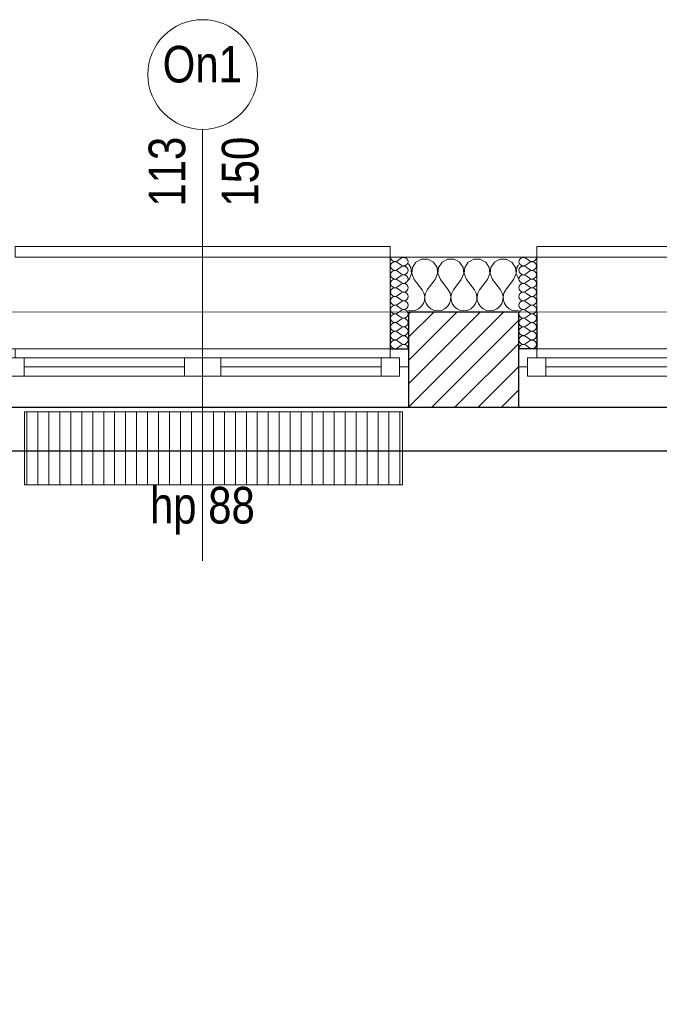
# Model space of a CAD drawing. Header units: millimetres. Extents: x -21056 to 421, y 9759 to 15589.
# Tile 89 of 120: x -2605 to -2430, y 11148 to 11417. Entities that reach past the tile are written whole.
import ezdxf
from ezdxf.enums import TextEntityAlignment as Align

# ---------------------------------------------------------------- set-up
doc = ezdxf.new("R2010")
doc.units = ezdxf.units.MM
doc.header["$LTSCALE"] = 25
doc.header["$MEASUREMENT"] = 0
doc.linetypes.add('Kropki i Kreski', pattern=[670.277762, 352.777767, -176.388884, 0, -141.111112])
for name, color, linetype in [('Konstrukcja - Siatki mod', 7, 'Continuous'), ('KR_INW', 7, 'Continuous'), ('NAPIS_SODON', 7, 'Continuous'), ('Okna ArchiCADa', 7, 'Continuous'), ('Znaczniki okien ArchiCADa', 7, 'Continuous')]:
    doc.layers.add(name, color=color, linetype=linetype)
for name, color, linetype, lineweight in [('Konstrukcja - Siatki mod_Nr_pióra__48', 1, 'Continuous', 15), ('KR_INW_Nr_pióra__101', 252, 'Continuous', 5), ('KR_INW_Nr_pióra__102', 3, 'Continuous', 5), ('KR_INW_Nr_pióra__27', 7, 'Continuous', 25), ('KR_INW_Nr_pióra__47', 7, 'Continuous', 15), ('NAPIS_SODON_Nr_pióra__1', 7, 'Continuous', 13), ('NAPIS_SODON_Nr_pióra__121', 255, 'Continuous', 0), ('Okna ArchiCADa_Nr_pióra__27', 7, 'Continuous', 25), ('Okna ArchiCADa_Nr_pióra__61', 3, 'Continuous', 13), ('Okna ArchiCADa_Nr_pióra__64', 3, 'Continuous', 13), ('PRZEBUDOWA_GRZEJNIK_DEMONTAŻ_Nr_pióra__48', 1, 'Continuous', 15), ('Znaczniki okien ArchiCADa_Nr_pióra__2', 8, 'Continuous', 13), ('Znaczniki okien ArchiCADa_Nr_pióra__20', 1, 'Continuous', 13), ('Znaczniki okien ArchiCADa_Nr_pióra__7', 7, 'Continuous', 13)]:
    doc.layers.add(name, color=color, linetype=linetype, lineweight=lineweight)
doc.styles.add('GENERATED_STYLE_1', font='ARIALN.TTF')
doc.linetypes.add('X', pattern='A,0,[1,20231130_WYBURZENIA1.Shx,S=2.380952,R=0,X=0,Y=0],-300,0', length=300)

# ---------------------------------------------------------------- blocks, each defined once
blk = doc.blocks.new('Strop_1', base_point=(179225, 121523.3))
at = {"layer": 'NAPIS_SODON_Nr_pióra__1', "linetype": 'Continuous', "flags": 128}
blk.add_lwpolyline([(179225, 121523.3), (179225.9, 107003.8), (250898.3, 107008.3), (250897.4, 121527.8)], close=True, dxfattribs=at)
blk = doc.blocks.new('Strop_2', base_point=(188316, 115154.1))
at = {"layer": 'NAPIS_SODON_Nr_pióra__121', "linetype": 'Continuous', "flags": 128}
blk.add_lwpolyline([(205315.4, 121145.6), (224463.2, 121145.6), (224463.2, 120284.7), (224843.2, 120284.7), (224843.2, 121525.6), (230445.6, 121525.6), (230445.6, 120284.7), (230445.6, 115394.1), (230442.2, 115394.1), (230443.9, 117003.9), (226439, 117009.8), (226379.4, 115221.6), (224893.2, 115252.5), (224893.2, 113397.6), (205242.2, 113397.6)], dxfattribs=at)
blk = doc.blocks.new('*X178')
at = {"layer": 'KR_INW_Nr_pióra__102', "linetype": 'Continuous'}
for p, q in [((222712.2, 121648.2), (222705.7, 121658.1)), ((222713.9, 121630.9), (222712.2, 121648.2)), ((222716.3, 121648.2), (222714.7, 121630.9)), ((222726, 121662.7), (222716.3, 121648.2)), ((222741.3, 121670.9), (222726, 121662.7)), ((222758.7, 121670.9), (222741.3, 121670.9)), ((222774, 121662.7), (222758.7, 121670.9)), ((222783.7, 121648.2), (222774, 121662.7)), ((222785.3, 121630.9), (222783.7, 121648.2)), ((222787.8, 121648.2), (222786.1, 121630.9)), ((222797.4, 121662.7), (222787.8, 121648.2)), ((222812.7, 121670.9), (222797.4, 121662.7)), ((222830.1, 121670.9), (222812.7, 121670.9)), ((222845.5, 121662.7), (222830.1, 121670.9)), ((222855.1, 121648.2), (222845.5, 121662.7)), ((222856.7, 121630.9), (222855.1, 121648.2)), ((222859.2, 121648.2), (222857.6, 121630.9)), ((222868.8, 121662.7), (222859.2, 121648.2)), ((222884.2, 121670.9), (222868.8, 121662.7)), ((222901.6, 121670.9), (222884.2, 121670.9)), ((222916.9, 121662.7), (222901.6, 121670.9)), ((222926.5, 121648.2), (222916.9, 121662.7)), ((222928.2, 121630.9), (222926.5, 121648.2)), ((222930.6, 121648.2), (222929, 121630.9)), ((222940.3, 121662.7), (222930.6, 121648.2)), ((222955.6, 121670.9), (222940.3, 121662.7)), ((222973, 121670.9), (222955.6, 121670.9)), ((222988.3, 121662.7), (222973, 121670.9)), ((222997.9, 121648.2), (222988.3, 121662.7)), ((222999.6, 121630.9), (222997.9, 121648.2)), ((223002.1, 121648.2), (223000.4, 121630.9)), ((223006.4, 121654.8), (223002.1, 121648.2)), ((222707.1, 121614.9), (222713.9, 121630.9)), ((222714.7, 121630.9), (222721.4, 121614.9)), ((222778.6, 121614.9), (222785.3, 121630.9)), ((222786.1, 121630.9), (222792.9, 121614.9)), ((222850, 121614.9), (222856.7, 121630.9)), ((222857.6, 121630.9), (222864.3, 121614.9)), ((222921.4, 121614.9), (222928.2, 121630.9)), ((222929, 121630.9), (222935.7, 121614.9)), ((222992.9, 121614.9), (222999.6, 121630.9)), ((223000.4, 121630.9), (223006.4, 121616.6)), ((222707.1, 121614.9), (222705.7, 121612.9)), ((222721.4, 121614.9), (222742.9, 121586.3)), ((222778.6, 121614.9), (222757.1, 121586.3)), ((222792.9, 121614.9), (222814.3, 121586.3)), ((222850, 121614.9), (222828.6, 121586.3)), ((222864.3, 121614.9), (222885.7, 121586.3)), ((222921.4, 121614.9), (222900, 121586.3)), ((222935.7, 121614.9), (222957.1, 121586.3)), ((222992.9, 121614.9), (222971.4, 121586.3)), ((222747.6, 121577.7), (222742.9, 121586.3)), ((222749.9, 121568.1), (222747.6, 121577.7)), ((222749.4, 121558.2), (222749.9, 121568.1)), ((222752.4, 121577.7), (222750.1, 121568.1)), ((222750.1, 121568.1), (222750.6, 121558.2)), ((222757.1, 121586.3), (222752.4, 121577.7)), ((222819.1, 121577.7), (222814.3, 121586.3)), ((222821.3, 121568.1), (222819.1, 121577.7)), ((222820.8, 121558.2), (222821.3, 121568.1)), ((222823.8, 121577.7), (222821.6, 121568.1)), ((222821.6, 121568.1), (222822.1, 121558.2)), ((222828.6, 121586.3), (222823.8, 121577.7)), ((222890.5, 121577.7), (222885.7, 121586.3)), ((222892.7, 121568.1), (222890.5, 121577.7)), ((222892.2, 121558.2), (222892.7, 121568.1)), ((222895.2, 121577.7), (222893, 121568.1)), ((222893, 121568.1), (222893.5, 121558.2)), ((222900, 121586.3), (222895.2, 121577.7)), ((222961.9, 121577.7), (222957.1, 121586.3)), ((222964.1, 121568.1), (222961.9, 121577.7)), ((222963.7, 121558.2), (222964.1, 121568.1)), ((222966.7, 121577.7), (222964.4, 121568.1)), ((222964.4, 121568.1), (222964.9, 121558.2)), ((222971.4, 121586.3), (222966.7, 121577.7)), ((222733.1, 121534.5), (222740.6, 121540.8)), ((222740.6, 121540.8), (222746.2, 121548.9)), ((222746.2, 121548.9), (222749.4, 121558.2)), ((222750.6, 121558.2), (222753.8, 121548.9)), ((222753.8, 121548.9), (222759.4, 121540.8)), ((222759.4, 121540.8), (222766.9, 121534.5)), ((222804.5, 121534.5), (222812.1, 121540.8)), ((222812.1, 121540.8), (222817.7, 121548.9)), ((222817.7, 121548.9), (222820.8, 121558.2)), ((222822.1, 121558.2), (222825.2, 121548.9)), ((222825.2, 121548.9), (222830.8, 121540.8)), ((222830.8, 121540.8), (222838.4, 121534.5)), ((222875.9, 121534.5), (222883.5, 121540.8)), ((222883.5, 121540.8), (222889.1, 121548.9)), ((222889.1, 121548.9), (222892.2, 121558.2)), ((222893.5, 121558.2), (222896.6, 121548.9)), ((222896.6, 121548.9), (222902.2, 121540.8)), ((222902.2, 121540.8), (222909.8, 121534.5)), ((222947.3, 121534.5), (222954.9, 121540.8)), ((222954.9, 121540.8), (222960.5, 121548.9)), ((222960.5, 121548.9), (222963.7, 121558.2)), ((222964.9, 121558.2), (222968.1, 121548.9)), ((222968.1, 121548.9), (222973.6, 121540.8)), ((222973.6, 121540.8), (222981.2, 121534.5)), ((222705.7, 121530.4), (222714.3, 121529.2)), ((222714.3, 121529.2), (222724, 121530.5)), ((222724, 121530.5), (222733.1, 121534.5)), ((222766.9, 121534.5), (222776, 121530.5)), ((222776, 121530.5), (222785.7, 121529.2)), ((222785.7, 121529.2), (222795.5, 121530.5)), ((222795.5, 121530.5), (222804.5, 121534.5)), ((222838.4, 121534.5), (222847.4, 121530.5)), ((222847.4, 121530.5), (222857.1, 121529.2)), ((222857.1, 121529.2), (222866.9, 121530.5)), ((222866.9, 121530.5), (222875.9, 121534.5)), ((222909.8, 121534.5), (222918.8, 121530.5)), ((222918.8, 121530.5), (222928.6, 121529.2)), ((222928.6, 121529.2), (222938.3, 121530.5)), ((222938.3, 121530.5), (222947.3, 121534.5)), ((222981.2, 121534.5), (222990.2, 121530.5)), ((222990.2, 121530.5), (223000, 121529.2)), ((223000, 121529.2), (223006.4, 121530.1))]:
    blk.add_line(p, q, dxfattribs=at)
blk = doc.blocks.new('*X181')
at = {"layer": 'KR_INW_Nr_pióra__102', "linetype": 'Continuous'}
for p, q in [((222685.4, 121673.2), (222675.9, 121666.1)), ((222685.4, 121654.2), (222675.9, 121661.3)), ((222685.4, 121649.4), (222675.9, 121642.3)), ((222685.4, 121630.4), (222675.9, 121637.5)), ((222685.4, 121625.6), (222675.9, 121618.5)), ((222685.4, 121606.5), (222675.9, 121613.7)), ((222685.4, 121601.8), (222675.9, 121594.6)), ((222685.4, 121582.7), (222675.9, 121589.9)), ((222685.4, 121578), (222675.9, 121570.8)), ((222685.4, 121558.9), (222675.9, 121566.1)), ((222685.4, 121554.2), (222675.9, 121547)), ((222685.4, 121535.1), (222675.9, 121542.3)), ((222685.4, 121530.4), (222675.9, 121523.2)), ((222685.4, 121511.3), (222675.9, 121518.5)), ((222685.4, 121506.5), (222675.9, 121499.4)), ((222685.4, 121487.5), (222675.9, 121494.6)), ((222685.4, 121482.7), (222675.9, 121475.6)), ((222685.4, 121463.7), (222675.9, 121470.8)), ((222685.4, 121458.9), (222675.9, 121451.8)), ((222685.4, 121439.9), (222675.9, 121447)), ((222685.4, 121435.1), (222675.9, 121428))]:
    blk.add_line(p, q, dxfattribs=at)
for centre, start, end in [((222668.7, 121675.6), 180, 306.8699), ((222692.6, 121663.7), 233.1301, 126.8699), ((222668.7, 121651.8), 53.1301, 180), ((222668.7, 121651.8), 180, 306.8699), ((222692.6, 121639.9), 233.1301, 126.8699), ((222668.7, 121628), 53.1301, 180), ((222668.7, 121628), 180, 306.8699), ((222692.6, 121616.1), 233.1301, 126.8699), ((222668.7, 121604.2), 53.1301, 180), ((222668.7, 121604.2), 180, 306.8699), ((222692.6, 121592.3), 233.1301, 126.8699), ((222668.7, 121580.4), 53.1301, 180), ((222668.7, 121580.4), 180, 306.8699), ((222668.7, 121556.5), 53.1301, 180), ((222692.6, 121568.5), 233.1301, 126.8699), ((222668.7, 121556.5), 180, 306.8699), ((222668.7, 121532.7), 53.1301, 180), ((222692.6, 121544.6), 233.1301, 126.8699), ((222668.7, 121532.7), 180, 306.8699), ((222668.7, 121508.9), 53.1301, 180), ((222692.6, 121520.8), 233.1301, 126.8699), ((222668.7, 121508.9), 180, 306.8699), ((222668.7, 121485.1), 53.1301, 180), ((222692.6, 121497), 233.1301, 126.8699), ((222668.7, 121485.1), 180, 306.8699), ((222668.7, 121461.3), 53.1301, 180), ((222668.7, 121461.3), 180, 306.8699), ((222692.6, 121473.2), 233.1301, 126.8699), ((222692.6, 121449.4), 233.1301, 126.8699), ((222668.7, 121437.5), 53.1301, 180), ((222668.7, 121437.5), 180, 306.8699), ((222692.6, 121425.6), 0, 126.8699)]:
    blk.add_arc(centre, 11.9, start, end, dxfattribs=at)
blk = doc.blocks.new('*X182')
at = {"layer": 'KR_INW_Nr_pióra__102', "linetype": 'Continuous'}
for p, q in [((223026.7, 121673.2), (223036.2, 121666.1)), ((223026.7, 121654.2), (223036.2, 121661.3)), ((223026.7, 121649.4), (223036.2, 121642.3)), ((223026.7, 121630.4), (223036.2, 121637.5)), ((223026.7, 121625.6), (223036.2, 121618.5)), ((223026.7, 121606.5), (223036.2, 121613.7)), ((223026.7, 121601.8), (223036.2, 121594.6)), ((223026.7, 121582.7), (223036.2, 121589.9)), ((223026.7, 121578), (223036.2, 121570.8)), ((223026.7, 121558.9), (223036.2, 121566.1)), ((223026.7, 121554.2), (223036.2, 121547)), ((223026.7, 121535.1), (223036.2, 121542.3)), ((223026.7, 121530.4), (223036.2, 121523.2)), ((223026.7, 121511.3), (223036.2, 121518.5)), ((223026.7, 121506.5), (223036.2, 121499.4)), ((223026.7, 121487.5), (223036.2, 121494.6)), ((223026.7, 121482.7), (223036.2, 121475.6)), ((223026.7, 121463.7), (223036.2, 121470.8)), ((223026.7, 121458.9), (223036.2, 121451.8)), ((223026.7, 121439.9), (223036.2, 121447)), ((223026.7, 121435.1), (223036.2, 121428))]:
    blk.add_line(p, q, dxfattribs=at)
for centre, start, end in [((223019.5, 121663.7), 53.1301, 306.8699), ((223043.3, 121675.6), 233.1301, 0), ((223019.5, 121639.9), 53.1301, 306.8699), ((223043.3, 121651.8), 0, 126.8699), ((223043.3, 121651.8), 233.1301, 0), ((223019.5, 121616.1), 53.1301, 306.8699), ((223043.3, 121628), 0, 126.8699), ((223043.3, 121628), 233.1301, 0), ((223019.5, 121592.3), 53.1301, 306.8699), ((223043.3, 121604.2), 0, 126.8699), ((223043.3, 121604.2), 233.1301, 0), ((223019.5, 121568.5), 53.1301, 306.8699), ((223043.3, 121580.4), 0, 126.8699), ((223043.3, 121580.4), 233.1301, 0), ((223043.3, 121556.5), 0, 126.8699), ((223019.5, 121544.6), 53.1301, 306.8699), ((223043.3, 121556.5), 233.1301, 0), ((223043.3, 121532.7), 0, 126.8699), ((223019.5, 121520.8), 53.1301, 306.8699), ((223043.3, 121532.7), 233.1301, 0), ((223043.3, 121508.9), 0, 126.8699), ((223019.5, 121497), 53.1301, 306.8699), ((223043.3, 121508.9), 233.1301, 0), ((223043.3, 121485.1), 0, 126.8699), ((223019.5, 121473.2), 53.1301, 306.8699), ((223019.5, 121449.4), 53.1301, 306.8699), ((223043.3, 121485.1), 233.1301, 0), ((223043.3, 121461.3), 0, 126.8699), ((223043.3, 121461.3), 233.1301, 0), ((223019.5, 121425.6), 53.1301, 180), ((223043.3, 121437.5), 0, 126.8699), ((223043.3, 121437.5), 233.1301, 0)]:
    blk.add_arc(centre, 11.9, start, end, dxfattribs=at)
blk = doc.blocks.new('Okno dwuskrzydłowe 19')
at = {"layer": 'Okna ArchiCADa_Nr_pióra__64', "linetype": 'Continuous'}
for p, q in [((-562.8, 230), (562.8, 230)), ((-562.8, 0), (-537.8, 0)), ((-562.8, -50), (-562.8, 0)), ((-537.8, 25), (-487.8, 25)), ((-537.8, -25), (-537.8, 25)), ((-537.8, 0), (-537.8, -25)), ((-487.8, 25), (-50, 25)), ((-487.8, 25), (-487.8, -25)), ((-487.8, 25), (-50, 25)), ((-487.8, 0), (-50, 0)), ((-50, -25), (-50, 25)), ((-50, 25), (0, 25)), ((0, 25), (0, -25)), ((0, 25), (50, 25)), ((0, -25), (0, 25)), ((50, 25), (487.8, 25)), ((50, 25), (50, -25)), ((50, 25), (487.8, 25)), ((50, 0), (487.8, 0)), ((487.8, -25), (487.8, 25)), ((487.8, 25), (537.8, 25)), ((537.8, 25), (537.8, -25)), ((537.8, -25), (537.8, 0)), ((537.8, 0), (562.8, 0)), ((562.8, -50), (562.8, 0)), ((-537.8, -25), (-512.8, -25)), ((-487.8, -25), (-537.8, -25)), ((-512.8, -25), (-512.8, -50)), ((-50, -25), (-487.8, -25)), ((0, -25), (-50, -25)), ((50, -25), (0, -25)), ((487.8, -25), (50, -25)), ((537.8, -25), (487.8, -25)), ((512.8, -50), (512.8, -25)), ((512.8, -25), (537.8, -25)), ((-512.8, -50), (-562.8, -50)), ((-512.8, -50), (-562.8, -50)), ((0, -50), (-512.8, -50)), ((512.8, -50), (0, -50)), ((562.8, -50), (512.8, -50)), ((512.8, -50), (562.8, -50)), ((-512.8, -300), (512.8, -300)), ((-512.8, -300), (-512.8, -330)), ((512.8, -330), (512.8, -300)), ((-512.8, -330), (512.8, -330))]:
    blk.add_line(p, q, dxfattribs=at)
blk = doc.blocks.new('Znacznik O 19_8')
at = {"layer": 'Znaczniki okien ArchiCADa_Nr_pióra__2', "linetype": 'Continuous'}
for start, end in [(0, 180), (180, 0)]:
    blk.add_arc((0, 500), 150, start, end, dxfattribs=at)
at = {"layer": 'Znaczniki okien ArchiCADa_Nr_pióra__20', "linetype": 'Continuous'}
blk.add_line((0, 350), (0, -830), dxfattribs=at)
at = {"layer": 'Znaczniki okien ArchiCADa_Nr_pióra__7', "style": 'GENERATED_STYLE_1'}
for tag, p in [('AC_MarkerText_2', (-17.6, 138.6)), ('AC_MarkerText_3', (182.4, 138.6))]:
    blk.add_attdef(tag, text='', height=100, rotation=90, dxfattribs=at).set_placement(p, align=Align.BOTTOM_LEFT)
for tag, p in [('AC_WIDO_ID', (-109.2, 448.3)), ('AC_MarkerText_4', (-144, -758))]:
    blk.add_attdef(tag, text='', height=100, dxfattribs=at).set_placement(p, align=Align.BOTTOM_LEFT)
blk = doc.blocks.new('Okno dwuskrzydłowe 19_2')
at = {"layer": 'Okna ArchiCADa_Nr_pióra__64', "linetype": 'Continuous'}
for p, q in [((-575, 230), (575, 230)), ((-575, 0), (-550, 0)), ((-575, -50), (-575, 0)), ((-550, 25), (-500, 25)), ((-550, -25), (-550, 25)), ((-550, 0), (-550, -25)), ((-500, 25), (-50, 25)), ((-500, 25), (-500, -25)), ((-500, 25), (-50, 25)), ((-500, 0), (-50, 0)), ((-50, -25), (-50, 25)), ((-50, 25), (0, 25)), ((0, 25), (0, -25)), ((0, 25), (50, 25)), ((0, -25), (0, 25)), ((50, 25), (500, 25)), ((50, 25), (50, -25)), ((50, 25), (500, 25)), ((50, 0), (500, 0)), ((500, -25), (500, 25)), ((500, 25), (550, 25)), ((550, 25), (550, -25)), ((550, -25), (550, 0)), ((550, 0), (575, 0)), ((575, -50), (575, 0)), ((-550, -25), (-525, -25)), ((-500, -25), (-550, -25)), ((-525, -25), (-525, -50)), ((-50, -25), (-500, -25)), ((0, -25), (-50, -25)), ((50, -25), (0, -25)), ((500, -25), (50, -25)), ((550, -25), (500, -25)), ((525, -50), (525, -25)), ((525, -25), (550, -25)), ((-525, -50), (-575, -50)), ((-525, -50), (-575, -50)), ((0, -50), (-525, -50)), ((525, -50), (0, -50)), ((575, -50), (525, -50)), ((525, -50), (575, -50)), ((-525, -300), (525, -300)), ((-525, -300), (-525, -330)), ((525, -330), (525, -300)), ((-525, -330), (525, -330))]:
    blk.add_line(p, q, dxfattribs=at)
blk = doc.blocks.new('Wnęka sklepiona płasko 19')
at = {"layer": 'Okna ArchiCADa_Nr_pióra__27', "linetype": 'Continuous'}
for p, q in [((-1288.9, 250), (-1288.9, 130)), ((1288.9, 250), (-1288.9, 250)), ((1288.9, 130), (1288.9, 250)), ((-1288.9, 130), (1288.9, 130))]:
    blk.add_line(p, q, dxfattribs=at)
at = {"layer": 'Okna ArchiCADa_Nr_pióra__61', "linetype": 'Continuous'}
blk.add_line((-1288.9, 250), (1288.9, 250), dxfattribs=at)
blk = doc.blocks.new('Ściana_1', base_point=(179075.1, 121675.6))
at = {"layer": 'KR_INW_Nr_pióra__101', "linetype": 'Continuous'}
h = blk.add_hatch(dxfattribs=at)
h.set_pattern_fill('Cegła_licówka', color=256, style=0, pattern_type=2)
h.set_pattern_definition([(45, (0, 0), (-31.819804, 31.819804), [])])
h.paths.add_polyline_path([(222705.7, 121425.6), (222705.7, 121375.6), (222705.7, 121265.6), (223006.4, 121265.6), (223006.4, 121375.6), (223006.4, 121425.6), (223006.4, 121525.6), (222705.7, 121525.6)])
at = {"layer": 'KR_INW_Nr_pióra__27', "linetype": 'Continuous'}
for p, q in [((222655.7, 121525.6), (222655.7, 121425.6)), ((223006.4, 121525.6), (222705.7, 121525.6)), ((222705.7, 121525.6), (222705.7, 121425.6)), ((223006.4, 121525.6), (223006.4, 121425.6)), ((223056.4, 121525.6), (223056.4, 121425.6)), ((222655.7, 121425.6), (222705.7, 121425.6)), ((222705.7, 121425.6), (222705.7, 121375.6)), ((223056.4, 121425.6), (223006.4, 121425.6)), ((223006.4, 121425.6), (223006.4, 121375.6)), ((222705.7, 121375.6), (222705.7, 121265.6)), ((223006.4, 121375.6), (223006.4, 121265.6)), ((222705.7, 121265.6), (223006.4, 121265.6))]:
    blk.add_line(p, q, dxfattribs=at)
at = {"layer": 'KR_INW_Nr_pióra__47', "linetype": 'Continuous'}
for p, q in [((222705.7, 121675.6), (222655.7, 121675.6)), ((222655.7, 121425.6), (222655.7, 121675.6)), ((222655.7, 121675.6), (222655.7, 121525.6)), ((223006.4, 121675.6), (223056.4, 121675.6)), ((223056.4, 121425.6), (223056.4, 121675.6)), ((223056.4, 121675.6), (223056.4, 121525.6)), ((222705.7, 121425.6), (222655.7, 121425.6)), ((223006.4, 121425.6), (223056.4, 121425.6))]:
    blk.add_line(p, q, dxfattribs=at)
at = {"layer": 'KR_INW_Nr_pióra__47', "linetype": 'Continuous', "flags": 128}
blk.add_lwpolyline([(223006.4, 121675.6), (222705.7, 121675.6)], dxfattribs=at)
at = {"layer": 'KR_INW'}
for name in ['*X181', '*X182', '*X178']:
    blk.add_blockref(name, (0, 0), dxfattribs=at)
at = {"layer": 'Okna ArchiCADa', "color": 251, "linetype": 'Continuous', "lineweight": 13, "true_color": 0x6a6a6a, "xscale": -1, "zscale": 1000, "rotation": 180}
blk.add_blockref('Wnęka sklepiona płasko 19', (222868.8, 121395.6), dxfattribs=at)
at = {"layer": 'Okna ArchiCADa_Nr_pióra__64', "linetype": 'Continuous', "xscale": -1, "zscale": 1000, "rotation": 180}
for name, p in [('Okno dwuskrzydłowe 19', (222142.8, 121375.6)), ('Okno dwuskrzydłowe 19_2', (223581.4, 121375.6))]:
    blk.add_blockref(name, p, dxfattribs=at)
at = {"layer": 'Znaczniki okien ArchiCADa', "color": 14, "lineweight": 13, "true_color": 0xb00000}
ref = blk.add_blockref('Znacznik O 19_8', (222142.8, 121675.6), dxfattribs=at)
ref.add_attrib('AC_MarkerText_2', '113', dxfattribs={"layer": 'Znaczniki okien ArchiCADa_Nr_pióra__7', "color": 7, "height": 100, "rotation": 90, "style": 'GENERATED_STYLE_1'}).set_placement((222125.2, 121814.2), align=Align.BOTTOM_LEFT)
ref.add_attrib('AC_MarkerText_3', '150', dxfattribs={"layer": 'Znaczniki okien ArchiCADa_Nr_pióra__7', "color": 7, "height": 100, "rotation": 90, "style": 'GENERATED_STYLE_1'}).set_placement((222325.2, 121814.2), align=Align.BOTTOM_LEFT)
ref.add_attrib('AC_MarkerText_4', 'hp 88', dxfattribs={"layer": 'Znaczniki okien ArchiCADa_Nr_pióra__7', "color": 7, "height": 100, "style": 'GENERATED_STYLE_1'}).set_placement((221998.8, 120917.6), align=Align.BOTTOM_LEFT)
ref.add_attrib('AC_WIDO_ID', 'On1', dxfattribs={"layer": 'Znaczniki okien ArchiCADa_Nr_pióra__7', "color": 7, "height": 100, "style": 'GENERATED_STYLE_1'}).set_placement((222033.6, 122123.9), align=Align.BOTTOM_LEFT)
blk = doc.blocks.new('Standardowy znacznik siatki_8')
at = {"layer": 'Konstrukcja - Siatki mod_Nr_pióra__48', "linetype": 'Kropki i Kreski'}
blk.add_line((1000, 0), (72912, 0), dxfattribs=at)

msp = doc.modelspace()

# ---------------------------------------------------------------- hatches: boundary and pattern name
at = {"layer": 'PRZEBUDOWA_GRZEJNIK_DEMONTAŻ_Nr_pióra__48', "linetype": 'Continuous'}
h = msp.add_hatch(dxfattribs=at)
h.set_pattern_fill('Sklejka', color=256, scale=0.1, style=0, pattern_type=2)
h.set_pattern_definition([(90, (-2551.6212, 11300.25), (-3, 0), [])])
h.paths.add_polyline_path([(-2603.3, 11290.25), (-2499.94, 11290.25), (-2499.94, 11310.25), (-2603.3, 11310.25)])

# ---------------------------------------------------------------- linework, layer by layer
at = {"layer": 'PRZEBUDOWA_GRZEJNIK_DEMONTAŻ_Nr_pióra__48', "linetype": 'X', "flags": 128}
msp.add_lwpolyline([(-2603.3, 11290.25), (-2499.94, 11290.25), (-2499.94, 11310.25), (-2603.3, 11310.25)], close=True, dxfattribs=at)

# ---------------------------------------------------------------- block references
at = {"layer": 'Konstrukcja - Siatki mod', "color": 8, "linetype": 'Continuous', "lineweight": 13, "xscale": 0.1, "yscale": 0.1, "zscale": 100}
msp.add_blockref('Standardowy znacznik siatki_8', (-6969.92, 11318.49), dxfattribs=at)
at = {"layer": 'KR_INW', "xscale": 0.1, "yscale": 0.1, "zscale": 0.1}
msp.add_blockref('Ściana_1', (-6861.34, 11352.49), dxfattribs=at)
at = {"layer": 'NAPIS_SODON', "linetype": 'Continuous', "xscale": 0.1, "yscale": 0.1, "zscale": 0.1}
msp.add_blockref('Strop_1', (-6846.35, 11337.26), dxfattribs=at)
at = {"layer": 'NAPIS_SODON', "color": 255, "linetype": 'Continuous', "lineweight": 0, "xscale": 0.1, "yscale": 0.1, "zscale": 0.1}
msp.add_blockref('Strop_2', (-5937.25, 10700.34), dxfattribs=at)

doc.saveas('drawing.dxf')
